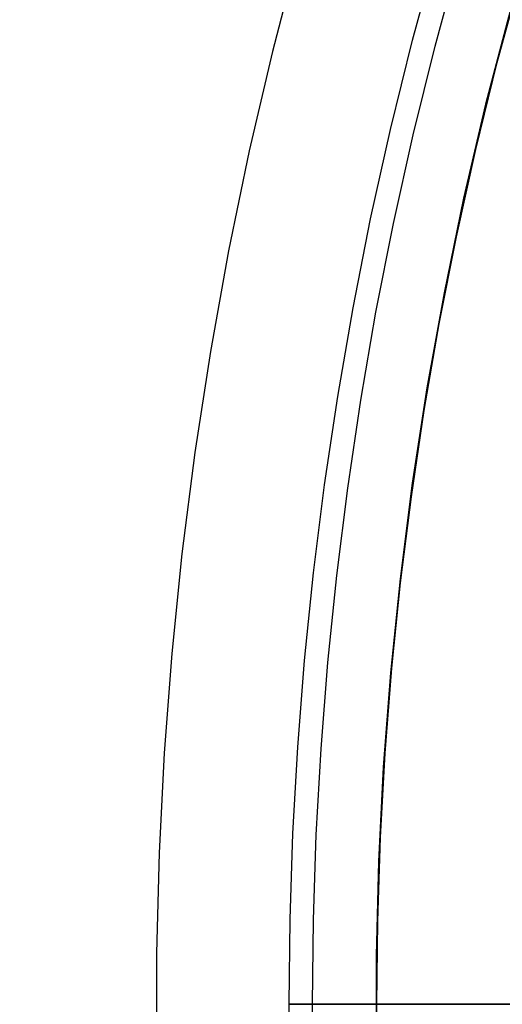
# Model space of a CAD drawing. Header units: millimetres. Extents: x -14 to 488, y -50 to 50.
# Tile 173 of 256: x 348.83 to 351.99, y -0.32 to 6.11. Entities that reach past the tile are written whole.
import ezdxf

# ---------------------------------------------------------------- set-up
doc = ezdxf.new("R2010")
doc.units = ezdxf.units.MM
doc.header["$MEASUREMENT"] = 0
doc.layers.add('Default', color=7, linetype='Continuous')

msp = doc.modelspace()

# ---------------------------------------------------------------- linework, layer by layer
at = {"layer": 'Default'}
for points in [[(351.1683, -0.3158), (351.1743, 0.2264), (351.1926, 0.7732), (351.2234, 1.3243), (351.2671, 1.8792), (351.324, 2.4376), (351.3942, 2.999), (351.4782, 3.5631), (351.5761, 4.1293), (351.6882, 4.6971), (351.8146, 5.2662), (351.9556, 5.836), (352.1112, 6.4059), (352.2818, 6.9754), (352.4673, 7.544), (352.6678, 8.1111), (352.8834, 8.6761), (353.1142, 9.2385), (353.3602, 9.7977)], [(353.3208, 9.7267), (353.0692, 9.1488), (352.8325, 8.5647), (352.611, 7.9746), (352.4048, 7.3789), (352.2141, 6.7782), (352.0389, 6.1727), (351.8794, 5.5629), (351.7357, 4.9491), (351.6078, 4.3319), (351.4959, 3.7116), (351.4, 3.0886), (351.3202, 2.4634), (351.2577, 1.8494), (351.2109, 1.234), (351.1795, 0.6176), (351.1637, 0.0007), (351.1635, -0.6165)], [(353.3208, 9.7267), (353.0692, 9.1488), (352.8325, 8.5647), (352.611, 7.9746), (352.4048, 7.3789), (352.2141, 6.7782), (352.0389, 6.1727), (351.8794, 5.5629), (351.7357, 4.9491), (351.6078, 4.3319), (351.4959, 3.7116), (351.4, 3.0886), (351.3202, 2.4634), (351.2577, 1.8494), (351.2109, 1.234), (351.1795, 0.6176), (351.1637, 0.0007), (351.1635, -0.6165)], [(351.7463, 9.7046), (351.4957, 9.0861), (351.2612, 8.4614), (351.0429, 7.8308), (350.841, 7.1948), (350.6555, 6.5537), (350.4867, 5.9081), (350.3345, 5.2583), (350.1991, 4.6048), (350.0806, 3.9481), (349.9791, 3.2885), (349.8946, 2.6266), (349.8285, 1.9765), (349.7789, 1.325), (349.7457, 0.6725), (349.729, 0.0193), (349.7288, -0.6341)], [(351.7463, 9.7046), (351.4957, 9.0861), (351.2612, 8.4614), (351.0429, 7.8308), (350.841, 7.1948), (350.6555, 6.5537), (350.4867, 5.9081), (350.3345, 5.2583), (350.1991, 4.6048), (350.0806, 3.9481), (349.9791, 3.2885), (349.8946, 2.6266), (349.8285, 1.9765), (349.7789, 1.325), (349.7457, 0.6725), (349.729, 0.0193), (349.7288, -0.6341)], [(350.5954, -0.3158), (350.6015, 0.2392), (350.6202, 0.7988), (350.6518, 1.3628), (350.6965, 1.9307), (350.7547, 2.5022), (350.8266, 3.0768), (350.9126, 3.654), (351.0128, 4.2335), (351.1275, 4.8147), (351.2569, 5.3971), (351.4011, 5.9802), (351.5605, 6.5635), (351.735, 7.1464), (351.9248, 7.7283), (352.1301, 8.3087), (352.3508, 8.887), (352.587, 9.4626)], [(350.5954, -0.3158), (350.6016, 0.2392), (350.6203, 0.7988), (350.6518, 1.3628), (350.6965, 1.9307), (350.7547, 2.5022), (350.8266, 3.0768), (350.9126, 3.654), (351.0128, 4.2335), (351.1275, 4.8147), (351.2569, 5.3971), (351.4011, 5.9802), (351.5605, 6.5635), (351.735, 7.1464), (351.9248, 7.7283), (352.1301, 8.3087), (352.3508, 8.887), (352.587, 9.4626)], [(350.7482, -0.3158), (350.7543, 0.2358), (350.7729, 0.792), (350.8043, 1.3525), (350.8487, 1.917), (350.9065, 2.4849), (350.978, 3.056), (351.0634, 3.6298), (351.163, 4.2057), (351.277, 4.7833), (351.4056, 5.3622), (351.549, 5.9417), (351.7074, 6.5214), (351.8808, 7.1008), (352.0695, 7.6791), (352.2735, 8.256), (352.4928, 8.8308), (352.7276, 9.4028)], [(350.6015, -0.8707), (350.5954, -0.3158)], [(350.6016, -0.8707), (350.5954, -0.3158)], [(350.7543, -0.8673), (350.7482, -0.3158)], [(351.1743, -0.858), (351.1683, -0.3158)]]:
    msp.add_lwpolyline(points, dxfattribs=at)
at = {"layer": 'Default', "extrusion": (-0.088992, -0.035231, 0.995409)}
msp.add_lwpolyline([(123.3312, 339.1497), (123.3312, 340.841)], dxfattribs=at)
at = {"layer": 'Default', "extrusion": (0.113737, 0.993511, 0)}
for points in [[(-347.3254, 22.4213), (-347.3257, 22.4554), (-347.3268, 22.4899), (-347.3286, 22.5245), (-347.3312, 22.5595), (-347.3345, 22.5946), (-347.3386, 22.6299), (-347.3436, 22.6654), (-347.3493, 22.7011), (-347.3559, 22.7368), (-347.3633, 22.7726), (-347.3716, 22.8085), (-347.3807, 22.8443), (-347.3908, 22.8802), (-347.4017, 22.916), (-347.4134, 22.9516), (-347.4261, 22.9872), (-347.4397, 23.0226), (-347.4541, 23.0578), (-347.4694, 23.0927), (-347.4857, 23.1274), (-347.5028, 23.1618), (-347.5207, 23.1958), (-347.5396, 23.2294), (-347.5592, 23.2626), (-347.5798, 23.2953), (-347.6011, 23.3275), (-347.6233, 23.3592), (-347.6463, 23.3903), (-347.67, 23.4208), (-347.6945, 23.4507), (-347.7197, 23.4799), (-347.7456, 23.5084), (-347.7722, 23.5362), (-347.7995, 23.5632), (-347.8274, 23.5894), (-347.8558, 23.6148), (-347.8849, 23.6394), (-347.9144, 23.6632), (-347.9445, 23.6861), (-347.9751, 23.7081), (-348.006, 23.7292), (-348.0374, 23.7493), (-348.0691, 23.7686), (-348.1012, 23.7869), (-348.1336, 23.8043), (-348.1662, 23.8207), (-348.199, 23.8362), (-348.2321, 23.8507), (-348.2653, 23.8643), (-348.2986, 23.8769), (-348.332, 23.8886), (-348.3654, 23.8993), (-348.3989, 23.9091), (-348.4324, 23.918), (-348.4658, 23.9259), (-348.4991, 23.933), (-348.5324, 23.9392), (-348.5655, 23.9444), (-348.5985, 23.9489), (-348.6313, 23.9524), (-348.6639, 23.9552), (-348.6963, 23.9571), (-348.7284, 23.9583), (-348.7602, 23.9587), (-348.7921, 23.9583), (-348.8242, 23.9571), (-348.8566, 23.9552), (-348.8892, 23.9524), (-348.922, 23.9489), (-348.955, 23.9444), (-348.9881, 23.9392), (-349.0213, 23.933), (-349.0547, 23.9259), (-349.0881, 23.918), (-349.1216, 23.9091), (-349.1551, 23.8993), (-349.1885, 23.8886), (-349.2219, 23.8769), (-349.2552, 23.8643), (-349.2884, 23.8507), (-349.3215, 23.8362), (-349.3543, 23.8207), (-349.3869, 23.8043), (-349.4193, 23.7869), (-349.4513, 23.7686), (-349.4831, 23.7493), (-349.5145, 23.7292), (-349.5454, 23.7081), (-349.576, 23.6861), (-349.606, 23.6632), (-349.6356, 23.6394), (-349.6647, 23.6148), (-349.6931, 23.5894), (-349.721, 23.5632), (-349.7483, 23.5362), (-349.7749, 23.5084), (-349.8008, 23.4799), (-349.826, 23.4507), (-349.8505, 23.4208), (-349.8742, 23.3903), (-349.8972, 23.3592), (-349.9194, 23.3275), (-349.9407, 23.2953), (-349.9612, 23.2626), (-349.9809, 23.2294), (-349.9998, 23.1958), (-350.0177, 23.1618), (-350.0348, 23.1274), (-350.0511, 23.0927), (-350.0664, 23.0578), (-350.0808, 23.0226), (-350.0944, 22.9872), (-350.1071, 22.9516), (-350.1188, 22.916), (-350.1297, 22.8802), (-350.1397, 22.8443), (-350.1489, 22.8085), (-350.1572, 22.7726), (-350.1646, 22.7368), (-350.1712, 22.7011), (-350.1769, 22.6654), (-350.1819, 22.6299), (-350.186, 22.5946), (-350.1893, 22.5595), (-350.1919, 22.5245), (-350.1937, 22.4899), (-350.1948, 22.4554), (-350.1951, 22.4213)], [(-350.1951, 22.4213), (-350.1948, 22.3872), (-350.1937, 22.3528), (-350.1919, 22.3181), (-350.1893, 22.2832), (-350.186, 22.248), (-350.1819, 22.2127), (-350.1769, 22.1772), (-350.1712, 22.1416), (-350.1646, 22.1058), (-350.1572, 22.07), (-350.1489, 22.0342), (-350.1397, 21.9983), (-350.1297, 21.9625), (-350.1188, 21.9267), (-350.1071, 21.891), (-350.0944, 21.8554), (-350.0808, 21.82), (-350.0664, 21.7848), (-350.0511, 21.7499), (-350.0348, 21.7152), (-350.0177, 21.6809), (-349.9998, 21.6469), (-349.9809, 21.6133), (-349.9612, 21.5801), (-349.9407, 21.5474), (-349.9194, 21.5151), (-349.8972, 21.4834), (-349.8742, 21.4523), (-349.8505, 21.4218), (-349.826, 21.392), (-349.8008, 21.3628), (-349.7749, 21.3343), (-349.7483, 21.3065), (-349.721, 21.2795), (-349.6931, 21.2532), (-349.6647, 21.2278), (-349.6356, 21.2032), (-349.606, 21.1794), (-349.576, 21.1566), (-349.5454, 21.1346), (-349.5145, 21.1135), (-349.4831, 21.0933), (-349.4513, 21.074), (-349.4193, 21.0557), (-349.3869, 21.0383), (-349.3543, 21.0219), (-349.3215, 21.0064), (-349.2884, 20.9919), (-349.2552, 20.9783), (-349.2219, 20.9657), (-349.1885, 20.9541), (-349.1551, 20.9433), (-349.1216, 20.9335), (-349.0881, 20.9247), (-349.0547, 20.9167), (-349.0213, 20.9096), (-348.9881, 20.9035), (-348.955, 20.8982), (-348.922, 20.8938), (-348.8892, 20.8902), (-348.8566, 20.8874), (-348.8242, 20.8855), (-348.7921, 20.8844), (-348.7602, 20.884), (-348.7284, 20.8844), (-348.6963, 20.8855), (-348.6639, 20.8874), (-348.6313, 20.8902), (-348.5985, 20.8938), (-348.5655, 20.8982), (-348.5324, 20.9035), (-348.4991, 20.9096), (-348.4658, 20.9167), (-348.4324, 20.9247), (-348.3989, 20.9335), (-348.3654, 20.9433), (-348.332, 20.9541), (-348.2986, 20.9657), (-348.2653, 20.9783), (-348.2321, 20.9919), (-348.199, 21.0064), (-348.1662, 21.0219), (-348.1336, 21.0383), (-348.1012, 21.0557), (-348.0691, 21.074), (-348.0374, 21.0933), (-348.006, 21.1135), (-347.9751, 21.1346), (-347.9445, 21.1566), (-347.9144, 21.1794), (-347.8849, 21.2032), (-347.8558, 21.2278), (-347.8274, 21.2532), (-347.7995, 21.2795), (-347.7722, 21.3065), (-347.7456, 21.3343), (-347.7197, 21.3628), (-347.6945, 21.392), (-347.67, 21.4218), (-347.6463, 21.4523), (-347.6233, 21.4834), (-347.6011, 21.5151), (-347.5798, 21.5474), (-347.5592, 21.5801), (-347.5396, 21.6133), (-347.5207, 21.6469), (-347.5028, 21.6809), (-347.4857, 21.7152), (-347.4694, 21.7499), (-347.4541, 21.7848), (-347.4397, 21.82), (-347.4261, 21.8554), (-347.4134, 21.891), (-347.4017, 21.9267), (-347.3908, 21.9625), (-347.3807, 21.9983), (-347.3716, 22.0342), (-347.3633, 22.07), (-347.3559, 22.1058), (-347.3493, 22.1416), (-347.3436, 22.1772), (-347.3386, 22.2127), (-347.3345, 22.248), (-347.3312, 22.2832), (-347.3286, 22.3181), (-347.3268, 22.3528), (-347.3257, 22.3872), (-347.3254, 22.4213)]]:
    msp.add_lwpolyline(points, dxfattribs=at)
at = {"layer": 'Default'}
for points in [[(352.0679, -0.3158, 113.3333), (351.2359, -0.3158, 93.2813), (350.5954, -0.3158, 30.9761), (350.6072, -0.3158, 30.188), (350.622, -0.3158, 29.8217), (350.6424, -0.3158, 29.4732), (350.6681, -0.3158, 29.1418), (350.6987, -0.3158, 28.8272), (350.734, -0.3158, 28.5287), (350.7736, -0.3158, 28.2458), (350.8173, -0.3158, 27.9779), (350.8647, -0.3158, 27.7245), (350.9155, -0.3158, 27.485), (350.9695, -0.3158, 27.259), (351.0263, -0.3158, 27.0457), (351.0857, -0.3158, 26.8448), (351.1473, -0.3158, 26.6557), (351.2108, -0.3158, 26.4777), (351.2759, -0.3158, 26.3104), (351.3424, -0.3158, 26.1532), (351.4098, -0.3158, 26.0056), (351.478, -0.3158, 25.867), (351.5466, -0.3158, 25.7369), (351.6153, -0.3158, 25.6147), (351.6838, -0.3158, 25.4999), (351.7518, -0.3158, 25.392), (351.819, -0.3158, 25.2903), (351.8851, -0.3158, 25.1943), (352.2916, -0.3158, 24.6375)], [(352.2916, -0.3158, 20.8625), (351.8851, -0.3158, 20.3055), (351.819, -0.3158, 20.2095), (351.7518, -0.3158, 20.1077), (351.6838, -0.3158, 19.9995), (351.6153, -0.3158, 19.8845), (351.5466, -0.3158, 19.7621), (351.478, -0.3158, 19.6317), (351.4098, -0.3158, 19.4928), (351.3424, -0.3158, 19.3448), (351.2759, -0.3158, 19.1871), (351.2108, -0.3158, 19.0193), (351.1473, -0.3158, 18.8408), (351.0857, -0.3158, 18.6509), (351.0263, -0.3158, 18.4493), (350.9695, -0.3158, 18.2352), (350.9155, -0.3158, 18.0082), (350.8647, -0.3158, 17.7678), (350.8173, -0.3158, 17.5133), (350.7736, -0.3158, 17.2442), (350.734, -0.3158, 16.9599), (350.6987, -0.3158, 16.66), (350.6681, -0.3158, 16.3438), (350.6424, -0.3158, 16.0108), (350.622, -0.3158, 15.6605), (350.6072, -0.3158, 15.2923), (350.5954, -0.3158, 14.5), (350.6443, -0.3158, 9.9315), (350.7003, -0.3158, 8.223), (350.7732, -0.3158, 6.835), (350.8596, -0.3158, 5.7201), (350.9564, -0.3158, 4.8308), (351.0076, -0.3158, 4.4559), (351.0603, -0.3158, 4.1196), (351.114, -0.3158, 3.8159), (351.1683, -0.3158, 3.5391), (351.2229, -0.3158, 3.2837), (351.278, -0.3158, 3.0479), (351.3338, -0.3158, 2.8303), (351.3908, -0.3158, 2.6296), (351.4491, -0.3158, 2.4444), (351.5091, -0.3158, 2.2736), (351.5398, -0.3158, 2.1931), (351.5711, -0.3158, 2.1157), (351.6029, -0.3158, 2.0412), (351.6353, -0.3158, 1.9695), (351.6683, -0.3158, 1.9004), (351.7021, -0.3158, 1.8337), (351.7365, -0.3158, 1.7693), (351.7717, -0.3158, 1.7069), (351.8077, -0.3158, 1.6466), (351.8445, -0.3158, 1.588), (351.8821, -0.3158, 1.531), (351.9207, -0.3158, 1.4754), (351.9602, -0.3158, 1.4212), (352.0006, -0.3158, 1.3681)]]:
    msp.add_polyline3d(points, dxfattribs=at)

doc.saveas('drawing.dxf')
